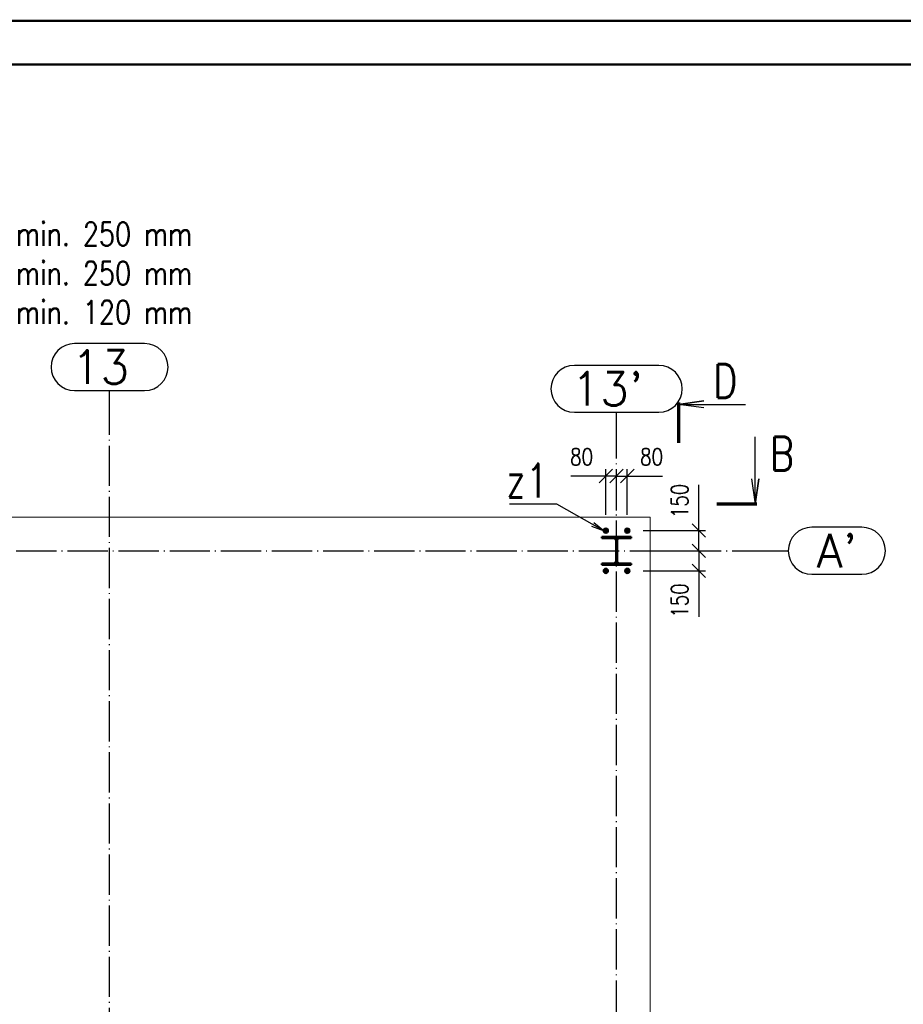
# Paper-space layout 'Layout1' of a CAD drawing. Extents: x -2 to 1033, y -36 to 596.
# Tile 33 of 126: x 189 to 320, y 447 to 594. Entities that reach past the tile are written whole.
import ezdxf
from ezdxf.enums import TextEntityAlignment as Align

# ---------------------------------------------------------------- set-up
doc = ezdxf.new("R2010")
doc.units = 0
for name, pattern in [('ACAD_ISO02W100', [15, 12, -3]), ('ACAD_ISO04W100', [30.5, 24, -3, 0.5, -3]), ('HP_01_CER_B', [8, 5, -1, 1, -1])]:
    doc.linetypes.add(name, pattern=pattern)
doc.layers.get('0').update_dxf_attribs({"linetype": 'CONTINUOUS'})
doc.layers.get('DEFPOINTS').update_dxf_attribs({"color": 132, "linetype": 'CONTINUOUS'})
doc.layers.add('RAMECEK_HP', color=251, linetype='CONTINUOUS')
for name, color, linetype, lineweight in [('SS_KOTVY', 2, 'CONTINUOUS', 35), ('SS_KOTY', 3, 'CONTINUOUS', 25), ('SS_OSY_025', 7, 'HP_01_CER_B', 25), ('SS_PLNA_025', 7, 'CONTINUOUS', 25), ('SS_PODKLADY', 9, 'CONTINUOUS', 13), ('SS_POPIS_PROFILU', 13, 'CONTINUOUS', 25), ('SS_REZ', 6, 'CONTINUOUS', 70), ('SS_SLOUPY KRAJNÍ', 143, 'CONTINUOUS', 50), ('SS_SRAFY', 8, 'CONTINUOUS', 18), ('SS_TEXT35', 2, 'CONTINUOUS', 35), ('SS_TEXT7', 6, 'CONTINUOUS', 70)]:
    doc.layers.add(name, color=color, linetype=linetype, lineweight=lineweight)
doc.styles.add('ROMANS', font='romans.shx', dxfattribs={"width": 0.8})
doc.styles.add('romans.shx', font='romans.shx', dxfattribs={"height": 5})
doc.dimstyles.new('A-1_(2.5)_50AS', dxfattribs={"dimtxt": 2.5, "dimasz": 2, "dimexe": 1, "dimexo": 2, "dimgap": 0, "dimtad": 0, "dimdec": 1, "dimlfac": 50, "dimrnd": 1, "dimtxsty": 'ROMANS', "dimblk1": 'OBLIQUE', "dimblk2": 'OBLIQUE', "dimsah": 1, "dimcen": 2, "dimclrd": 256, "dimclre": 256, "dimclrt": 256, "dimadec": 1, "dimazin": 2, "dimtfac": 0.714286, "dimtdec": 1, "dimtmove": 0, "dimatfit": 3, "dimldrblk": 'OPEN', "dimfxl": 1, "dimtvp": 1.142857, "dimtfill": 1, "dimtolj": 1, "dimlwd": -1, "dimlwe": -1, "dimarcsym": 0})

# ---------------------------------------------------------------- blocks, each defined once
blk = doc.blocks.new('*U6')
at = {"layer": 'RAMECEK_HP', "lineweight": 35, "const_width": 0.35}
for points in [[(0, 594), (0, 0), (841, 0), (841, 594)], [(6.5, 587.5), (6.5, 6.5), (834.5, 6.5), (834.5, 587.5)]]:
    blk.add_lwpolyline(points, close=True, dxfattribs=at)
at = {"layer": 'DEFPOINTS', "style": 'ROMANS', "width": 0.8}
blk.add_attdef('TISK', text='', height=10, dxfattribs=at).set_placement((841, -33), align=Align.RIGHT)
blk = doc.blocks.new('*U12')
at = {"layer": 'SS_PLNA_025'}
blk.add_lwpolyline([(5.2, 3.78), (5.72, 0), (6.25, 3.78), (5.72, 0), (5.72, 10)], dxfattribs=at)
at = {"layer": 'SS_REZ'}
blk.add_line((5.99, 0), (0, 0), dxfattribs=at)
at = {"layer": 'SS_TEXT7', "style": 'ROMANS', "width": 0.8}
blk.add_attdef('REZv', text='', height=5, dxfattribs=at).set_placement((9.72, 5), align=Align.CENTER)
blk = doc.blocks.new('*U14')
at = {"layer": 'SS_PLNA_025'}
blk.add_lwpolyline([(3.78, 5.2), (0, 5.72), (3.78, 6.25), (0, 5.72), (10, 5.72)], dxfattribs=at)
at = {"layer": 'SS_REZ'}
blk.add_line((0, 5.99), (0, 0), dxfattribs=at)
at = {"layer": 'SS_TEXT7', "style": 'ROMANS', "width": 0.8}
blk.add_attdef('REZs', text='', height=5, dxfattribs=at).set_placement((7, 6.72), align=Align.CENTER)
blk = doc.blocks.new('_Oblique')
at = {"color": 0, "linetype": 'ByBlock', "lineweight": -2}
blk.add_line((-0.5, -0.5), (0.5, 0.5), dxfattribs=at)
blk = doc.blocks.new('*D50')
at = {"layer": 'DEFPOINTS', "color": 0, "transparency": 16777216}
for p in [(276.05, 526.09), (277.65, 518.94), (276.05, 518.31, 1)]:
    blk.add_point(p, dxfattribs=at)
at = {"layer": 'SS_KOTY', "transparency": 16777216}
for p, q in [((276.05, 526.09), (270.81, 526.09)), ((276.05, 520.31), (276.05, 527.09)), ((277.65, 526.09), (276.05, 526.09)), ((277.65, 520.94), (277.65, 527.09))]:
    blk.add_line(p, q, dxfattribs=at)
at = {"layer": 'SS_KOTY', "transparency": 16777216, "xscale": 2, "yscale": 2, "zscale": 2, "rotation": 180}
blk.add_blockref('_Oblique', (276.05, 526.09), dxfattribs=at)
at = {"layer": 'SS_KOTY', "transparency": 16777216, "xscale": 2, "yscale": 2, "zscale": 2}
blk.add_blockref('_Oblique', (277.65, 526.09), dxfattribs=at)
at = {"layer": 'SS_KOTY', "transparency": 16777216, "insert": (272.43, 528.95), "char_height": 2.5, "attachment_point": 5, "style": 'ROMANS', "bg_fill": 3, "box_fill_scale": 1.1, "bg_fill_color": 256, "bg_fill_true_color": 13158600, "bg_fill_transparency": 0}
blk.add_mtext('\\A1;80', dxfattribs=at)
blk = doc.blocks.new('_OPEN')
at = {"color": 0, "linetype": 'ByBlock'}
for p, q in [((-1, 0.167), (0, 0)), ((0, 0), (-1, -0.167)), ((0, 0), (-1, 0))]:
    blk.add_line(p, q, dxfattribs=at)
blk = doc.blocks.new('*D51')
at = {"layer": 'DEFPOINTS', "color": 0, "transparency": 16777216}
for p in [(279.25, 526.09), (277.65, 518.94), (279.25, 518.31, 1)]:
    blk.add_point(p, dxfattribs=at)
at = {"layer": 'SS_KOTY', "transparency": 16777216}
for p, q in [((277.65, 520.94), (277.65, 527.09)), ((277.65, 526.09), (279.25, 526.09)), ((279.25, 520.31), (279.25, 527.09)), ((279.25, 526.09), (284.49, 526.09))]:
    blk.add_line(p, q, dxfattribs=at)
at = {"layer": 'SS_KOTY', "transparency": 16777216, "xscale": 2, "yscale": 2, "zscale": 2, "rotation": 180}
blk.add_blockref('_Oblique', (277.65, 526.09), dxfattribs=at)
at = {"layer": 'SS_KOTY', "transparency": 16777216, "xscale": 2, "yscale": 2, "zscale": 2}
blk.add_blockref('_Oblique', (279.25, 526.09), dxfattribs=at)
at = {"layer": 'SS_KOTY', "transparency": 16777216, "insert": (282.87, 528.95), "char_height": 2.5, "attachment_point": 5, "style": 'ROMANS', "bg_fill": 3, "box_fill_scale": 1.1, "bg_fill_color": 256, "bg_fill_true_color": 13158600, "bg_fill_transparency": 0}
blk.add_mtext('\\A1;80', dxfattribs=at)
blk = doc.blocks.new('*D52')
at = {"layer": 'DEFPOINTS', "color": 0, "transparency": 16777216}
for p in [(279.62, 517.94, 1), (289.92, 517.94), (280.25, 514.94, 0.4)]:
    blk.add_point(p, dxfattribs=at)
at = {"layer": 'SS_KOTY', "transparency": 16777216}
for p, q in [((289.92, 517.94), (289.92, 524.79)), ((281.62, 517.94), (290.92, 517.94)), ((289.92, 514.94), (289.92, 517.94)), ((282.25, 514.94), (290.92, 514.94))]:
    blk.add_line(p, q, dxfattribs=at)
at = {"layer": 'SS_KOTY', "transparency": 16777216, "xscale": 2, "yscale": 2, "zscale": 2}
for p, rotation in [((289.92, 517.94), 90), ((289.92, 514.94), 270)]:
    blk.add_blockref('_Oblique', p, dxfattribs=dict(at, rotation=rotation))
at = {"layer": 'SS_KOTY', "transparency": 16777216, "insert": (287.06, 522.37), "char_height": 2.5, "attachment_point": 5, "rotation": 90, "style": 'ROMANS', "bg_fill": 3, "box_fill_scale": 1.1, "bg_fill_color": 256, "bg_fill_true_color": 13158600, "bg_fill_transparency": 0}
blk.add_mtext('\\A1;150', dxfattribs=at)
blk = doc.blocks.new('*D53')
at = {"layer": 'DEFPOINTS', "color": 0, "transparency": 16777216}
for p in [(280.25, 514.94), (279.62, 511.94, 1), (289.92, 511.94)]:
    blk.add_point(p, dxfattribs=at)
at = {"layer": 'SS_KOTY', "transparency": 16777216}
for p, q in [((282.25, 514.94), (290.92, 514.94)), ((289.92, 514.94), (289.92, 511.94)), ((281.62, 511.94), (290.92, 511.94)), ((289.92, 511.94), (289.92, 505.08))]:
    blk.add_line(p, q, dxfattribs=at)
at = {"layer": 'SS_KOTY', "transparency": 16777216, "xscale": 2, "yscale": 2, "zscale": 2}
for p, rotation in [((289.92, 514.94), 90), ((289.92, 511.94), 270)]:
    blk.add_blockref('_Oblique', p, dxfattribs=dict(at, rotation=rotation))
at = {"layer": 'SS_KOTY', "transparency": 16777216, "insert": (287.06, 507.51), "char_height": 2.5, "attachment_point": 5, "rotation": 90, "style": 'ROMANS', "bg_fill": 3, "box_fill_scale": 1.1, "bg_fill_color": 256, "bg_fill_true_color": 13158600, "bg_fill_transparency": 0}
blk.add_mtext('\\A1;150', dxfattribs=at)

psp = doc.layouts.get("Layout1")

# ---------------------------------------------------------------- linework, layer by layer
at = {"layer": 'SS_KOTVY', "color": 7, "linetype": 'ACAD_ISO04W100', "ltscale": 0.25}
for p, q in [((275.6771, 511.9378), (276.4171, 511.9378)), ((275.8471, 511.9378), (276.2471, 511.9378)), ((276.0471, 511.5678), (276.0471, 512.3078)), ((276.0471, 511.7378), (276.0471, 512.1378)), ((276.0471, 511.9378), (276.0471, 511.9378))]:
    psp.add_line(p, q, dxfattribs=at)
at = {"layer": 'SS_KOTVY', "color": 1, "linetype": 'Continuous', "ltscale": 0.25}
for p, q in [((276.0471, 512.2838), (275.7474, 512.1108)), ((275.7474, 512.1108), (275.7474, 511.7648)), ((275.7474, 511.7648), (276.0471, 511.5918)), ((276.3467, 512.1108), (276.0471, 512.2838)), ((276.0471, 511.5918), (276.3467, 511.7648)), ((276.3467, 511.7648), (276.3467, 512.1108))]:
    psp.add_line(p, q, dxfattribs=at)
for radius in [0.37, 0.2]:
    psp.add_circle((276.0471, 511.9378), radius, dxfattribs=at)
at = {"layer": 'SS_OSY_025', "linetype": 'Continuous', "ltscale": 0.25}
for p, q in [((207.2755, 545.843), (196.8231, 545.843)), ((283.9447, 542.5976), (271.3495, 542.5976)), ((196.8231, 538.843), (207.2755, 538.843)), ((271.3495, 535.5976), (283.9447, 535.5976)), ((314.2351, 518.4378), (306.7589, 518.4378)), ((306.7589, 511.4378), (314.2351, 511.4378))]:
    psp.add_line(p, q, dxfattribs=at)
at = {"layer": 'SS_OSY_025', "linetype": 'ACAD_ISO04W100', "ltscale": 0.25}
for p, q in [((202.0493, 533.843), (202.0493, 538.843)), ((202.0493, 326.3655), (202.0493, 533.844)), ((202.0493, 533.844), (202.0493, 533.843)), ((298.2599, 514.9378), (298.2589, 514.9378)), ((298.2589, 514.9378), (303.2589, 514.9378))]:
    psp.add_line(p, q, dxfattribs=at)
at = {"layer": 'SS_OSY_025', "linetype": 'Continuous', "ltscale": 0.25}
for centre, start, end in [((196.8231, 542.343), 90, 270), ((207.2755, 542.343), 270, 90), ((271.3495, 539.0976), 90, 270), ((283.9447, 539.0976), 270, 90), ((306.7589, 514.9378), 90, 270), ((314.2351, 514.9378), 270, 90)]:
    psp.add_arc(centre, 3.5, start, end, dxfattribs=at)
at = {"layer": 'SS_SLOUPY KRAJNÍ', "color": 1, "linetype": 'Continuous', "ltscale": 0.25}
for p, q in [((275.4471, 517.0378), (275.4471, 516.8178)), ((275.4471, 516.8178), (277.2171, 516.8178)), ((277.5771, 516.4578), (277.5771, 513.4178)), ((277.7171, 513.4178), (277.7171, 516.4578)), ((277.2171, 513.0578), (275.4471, 513.0578)), ((275.4471, 513.0578), (275.4471, 512.8378))]:
    psp.add_line(p, q, dxfattribs=at)
at = {"layer": 'SS_SLOUPY KRAJNÍ', "color": 7, "linetype": 'ACAD_ISO04W100', "ltscale": 0.25}
psp.add_line((277.6471, 514.9378), (277.6471, 514.9378), dxfattribs=at)
at = {"layer": 'SS_SLOUPY KRAJNÍ', "color": 3, "linetype": 'ACAD_ISO02W100', "ltscale": 0.25}
psp.add_circle((276.0471, 511.9378), 0.22, dxfattribs=at)
at = {"layer": 'SS_SLOUPY KRAJNÍ', "color": 1, "linetype": 'Continuous', "ltscale": 0.25, "extrusion": (0, 0, -1)}
for centre, start, end in [((-277.2171, 516.4578), 90, 180), ((-278.0771, 516.4578), 0, 90), ((-277.2171, 513.4178), 180, 270), ((-278.0771, 513.4178), 270, 0)]:
    psp.add_arc(centre, 0.36, start, end, dxfattribs=at)

# ---------------------------------------------------------------- block references
at = {"layer": 'RAMECEK_HP'}
psp.add_blockref('*U6', (0, 0), dxfattribs=at)
at = {"layer": 'SS_REZ'}
for name, p, values in [('*U14', (286.8694, 531.0557), {'REZs': 'D'}), ('*U12', (292.593, 521.9121), {'REZv': 'B'})]:
    psp.add_blockref(name, p, dxfattribs=at).add_auto_attribs(values)

# ---------------------------------------------------------------- texts
at = {"layer": 'SS_OSY_025', "color": 7, "style": 'romans.shx'}
for s, p in [('13', (196.3842, 539.843)), ("13'", (270.9106, 536.5976)), ("A'", (307.5158, 512.4378))]:
    psp.add_text(s, height=5, dxfattribs=at).set_placement(p)
at = {"layer": 'SS_POPIS_PROFILU', "color": 4, "style": 'romans.shx', "width": 0.8}
psp.add_text('z1', height=5, dxfattribs=at).set_placement((261.1534, 522.9078))
at = {"layer": 'SS_TEXT35', "insert": (70.4922, 569.7771), "char_height": 3.5, "attachment_point": 1, "style": 'ROMANS'}
psp.add_mtext_dynamic_manual_height_columns('{\\LPOUŽITÉ KOTVY:\\P}z1 - HILTI HIT-HY 200-A V3 + HAS-U M20x350 8.8 hef = min. 250 mm\\Pz2 - HILTI HIT-HY 200-A V3 + HAS-U M24x450 8.8 hef = min. 250 mm\\P\\pxt12;z3 - HILTI HIT-HY 200-A V3 + HAS-U M16x190 5.8 hef = min. 120 mm', width=239.392882, gutter_width=12.5, heights=[0], dxfattribs=at)

# ---------------------------------------------------------------- next in the draw order: dimensions: what is measured, and where the dimension line sits
at = {"layer": 'SS_KOTY'}
dim = psp.add_linear_dim(base=(276.0471, 526.0893, -1.4), p1=(277.6471, 518.9378, -1.4), p2=(276.0471, 518.3078, -0.4), dimstyle='A-1_(2.5)_50AS', dxfattribs=at)
dim.commit()
dim.dimension.update_dxf_attribs({"geometry": '*D50', "text_midpoint": (272.428, 528.9464, -1.4)})

# ---------------------------------------------------------------- next in the draw order: linework, layer by layer
at = {"layer": 'SS_KOTVY', "color": 1, "linetype": 'Continuous', "ltscale": 0.25}
psp.add_line((275.7474, 518.1108), (275.7474, 517.7648), dxfattribs=at)
at = {"layer": 'SS_POPIS_PROFILU', "color": 0, "linetype": 'ByBlock'}
for p, q in [((275.8575, 517.8741), (274.1165, 518.8585)), ((274.2806, 519.1487), (275.8575, 517.8741)), ((275.8575, 517.8741), (273.9525, 518.5684))]:
    psp.add_line(p, q, dxfattribs=at)
at = {"layer": 'SS_POPIS_PROFILU', "color": 13}
psp.add_lwpolyline([(275.8575, 517.8741), (268.724, 521.9078), (261.6764, 521.9078)], dxfattribs=at)

# ---------------------------------------------------------------- next in the draw order: dimensions: what is measured, and where the dimension line sits
at = {"layer": 'SS_KOTY'}
dim = psp.add_linear_dim(base=(279.2471, 526.0893, -1.4), p1=(277.6471, 518.9378, -1.4), p2=(279.2471, 518.3078, -0.4), dimstyle='A-1_(2.5)_50AS', dxfattribs=at)
dim.commit()
dim.dimension.update_dxf_attribs({"geometry": '*D51', "text_midpoint": (282.8661, 528.9464, -1.4)})

# ---------------------------------------------------------------- next in the draw order: linework, layer by layer
at = {"layer": 'SS_KOTVY', "color": 7, "linetype": 'ACAD_ISO04W100', "ltscale": 0.25}
for p, q in [((275.6771, 517.9378), (276.4171, 517.9378)), ((275.8471, 517.9378), (276.2471, 517.9378)), ((276.0471, 517.5678), (276.0471, 518.3078)), ((276.0471, 517.7378), (276.0471, 518.1378)), ((276.0471, 517.9378), (276.0471, 517.9378))]:
    psp.add_line(p, q, dxfattribs=at)
at = {"layer": 'SS_KOTVY', "color": 1, "linetype": 'Continuous', "ltscale": 0.25}
for p, q in [((276.0471, 518.2838), (275.7474, 518.1108)), ((275.7474, 517.7648), (276.0471, 517.5918)), ((276.3467, 518.1108), (276.0471, 518.2838)), ((276.0471, 517.5918), (276.3467, 517.7648)), ((276.3467, 517.7648), (276.3467, 518.1108))]:
    psp.add_line(p, q, dxfattribs=at)
for radius in [0.37, 0.2]:
    psp.add_circle((276.0471, 517.9378), radius, dxfattribs=at)
at = {"layer": 'SS_OSY_025', "linetype": 'ACAD_ISO04W100', "ltscale": 0.25}
for p, q in [((277.6471, 530.5976), (277.6471, 535.5976)), ((277.6471, 330.4655), (277.6471, 530.5986)), ((277.6471, 530.5986), (277.6471, 530.5976))]:
    psp.add_line(p, q, dxfattribs=at)
at = {"layer": 'SS_SLOUPY KRAJNÍ', "color": 3, "linetype": 'ACAD_ISO02W100', "ltscale": 0.25}
psp.add_circle((276.0471, 517.9378), 0.22, dxfattribs=at)

# ---------------------------------------------------------------- next in the draw order: dimensions: what is measured, and where the dimension line sits
at = {"layer": 'SS_KOTY'}
dim = psp.add_linear_dim(base=(289.9184, 517.9378, -0.4), p1=(280.2471, 514.9378), p2=(279.6171, 517.9378, 0.6), angle=90, dimstyle='A-1_(2.5)_50AS', dxfattribs=at)
dim.commit()
dim.dimension.update_dxf_attribs({"geometry": '*D52', "text_midpoint": (287.0613, 522.3664, -0.4)})

# ---------------------------------------------------------------- next in the draw order: linework, layer by layer
at = {"layer": 'SS_KOTVY', "color": 7, "linetype": 'ACAD_ISO04W100', "ltscale": 0.25}
for p, q in [((278.8771, 517.9378), (279.6171, 517.9378)), ((279.0471, 517.9378), (279.4471, 517.9378)), ((279.2471, 517.5678), (279.2471, 518.3078)), ((279.2471, 517.7378), (279.2471, 518.1378)), ((279.2471, 517.9378), (279.2471, 517.9378))]:
    psp.add_line(p, q, dxfattribs=at)
at = {"layer": 'SS_KOTVY', "color": 1, "linetype": 'Continuous', "ltscale": 0.25}
for p, q in [((279.2471, 518.2838), (278.9474, 518.1108)), ((278.9474, 518.1108), (278.9474, 517.7648)), ((278.9474, 517.7648), (279.2471, 517.5918)), ((279.5467, 518.1108), (279.2471, 518.2838)), ((279.2471, 517.5918), (279.5467, 517.7648)), ((279.5467, 517.7648), (279.5467, 518.1108))]:
    psp.add_line(p, q, dxfattribs=at)
for radius in [0.37, 0.2]:
    psp.add_circle((279.2471, 517.9378), radius, dxfattribs=at)
at = {"layer": 'SS_PODKLADY', "ltscale": 0.25}
psp.add_line((282.6471, 519.9378), (42.6471, 519.9378), dxfattribs=at)
at = {"layer": 'SS_SLOUPY KRAJNÍ', "color": 1, "linetype": 'Continuous', "ltscale": 0.25}
for p, q in [((275.4471, 517.0378), (279.8471, 517.0378)), ((278.0771, 516.8178), (279.8471, 516.8178)), ((279.8471, 516.8178), (279.8471, 517.0378))]:
    psp.add_line(p, q, dxfattribs=at)
at = {"layer": 'SS_SLOUPY KRAJNÍ', "color": 3, "linetype": 'ACAD_ISO02W100', "ltscale": 0.25}
psp.add_circle((279.2471, 517.9378), 0.22, dxfattribs=at)

# ---------------------------------------------------------------- next in the draw order: dimensions: what is measured, and where the dimension line sits
at = {"layer": 'SS_KOTY'}
dim = psp.add_linear_dim(base=(289.9184, 511.9378, -0.4), p1=(280.2471, 514.9378, -0.4), p2=(279.6171, 511.9378, 0.6), angle=90, dimstyle='A-1_(2.5)_50AS', dxfattribs=at)
dim.commit()
dim.dimension.update_dxf_attribs({"geometry": '*D53', "text_midpoint": (287.0613, 507.5092, -0.4)})

# ---------------------------------------------------------------- next in the draw order: hatches: boundary and pattern name
at = {"layer": 'SS_SRAFY'}
h = psp.add_hatch(dxfattribs=at)
h.set_pattern_fill('ANSI31', color=5, scale=0.02, style=0)
h.set_pattern_definition([(45, (47.64707, 344.93782), (-0.04490128, 0.04490128), [])])
h.paths.add_polyline_path([(275.4471, 513.0578), (275.4471, 512.8378), (279.8471, 512.8378), (279.8471, 513.0578), (278.0771, 513.0578, -0.41421356), (277.7171, 513.4178), (277.7171, 516.4578, -0.41421356), (278.0771, 516.8178), (279.8471, 516.8178), (279.8471, 517.0378), (275.4471, 517.0378), (275.4471, 516.8178), (277.2171, 516.8178, -0.41421356), (277.5771, 516.4578), (277.5771, 513.4178, -0.41421356), (277.2171, 513.0578)], flags=0)

# ---------------------------------------------------------------- next in the draw order: linework, layer by layer
at = {"layer": 'SS_KOTVY', "color": 7, "linetype": 'ACAD_ISO04W100', "ltscale": 0.25}
for p, q in [((278.8771, 511.9378), (279.6171, 511.9378)), ((279.0471, 511.9378), (279.4471, 511.9378)), ((279.2471, 511.5678), (279.2471, 512.3078)), ((279.2471, 511.7378), (279.2471, 512.1378)), ((279.2471, 511.9378), (279.2471, 511.9378))]:
    psp.add_line(p, q, dxfattribs=at)
at = {"layer": 'SS_KOTVY', "color": 1, "linetype": 'Continuous', "ltscale": 0.25}
for p, q in [((279.2471, 512.2838), (278.9474, 512.1108)), ((278.9474, 512.1108), (278.9474, 511.7648)), ((278.9474, 511.7648), (279.2471, 511.5918)), ((279.5467, 512.1108), (279.2471, 512.2838)), ((279.2471, 511.5918), (279.5467, 511.7648)), ((279.5467, 511.7648), (279.5467, 512.1108))]:
    psp.add_line(p, q, dxfattribs=at)
for radius in [0.37, 0.2]:
    psp.add_circle((279.2471, 511.9378), radius, dxfattribs=at)
at = {"layer": 'SS_OSY_025', "linetype": 'ACAD_ISO04W100', "ltscale": 0.25}
psp.add_line((35.6363, 514.9378), (298.2599, 514.9378), dxfattribs=at)
at = {"layer": 'SS_PODKLADY', "ltscale": 0.25}
psp.add_line((282.6471, 339.9378), (282.6471, 519.9378), dxfattribs=at)
at = {"layer": 'SS_SLOUPY KRAJNÍ', "color": 1, "linetype": 'Continuous', "ltscale": 0.25}
for p, q in [((275.4471, 512.8378), (279.8471, 512.8378)), ((279.8471, 513.0578), (278.0771, 513.0578)), ((279.8471, 512.8378), (279.8471, 513.0578))]:
    psp.add_line(p, q, dxfattribs=at)
at = {"layer": 'SS_SLOUPY KRAJNÍ', "color": 3, "linetype": 'ACAD_ISO02W100', "ltscale": 0.25}
psp.add_circle((279.2471, 511.9378), 0.22, dxfattribs=at)

doc.saveas('drawing.dxf')
